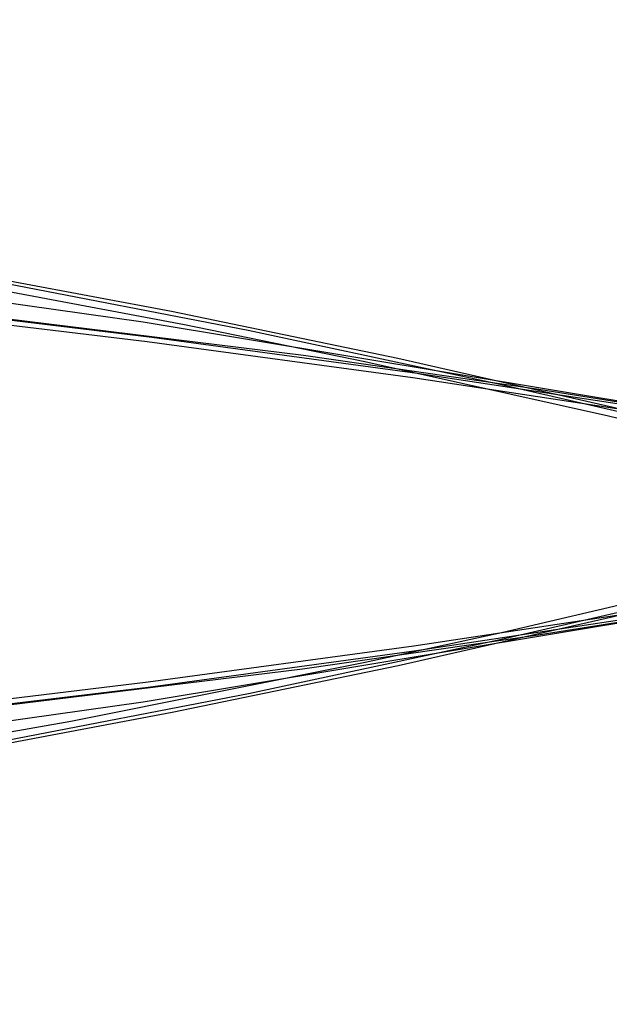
# Model space of a CAD drawing. Header units: millimetres. Extents: x -31.4 to 31.4, y -14.5 to -7.3.
# Tile 7 of 8: x 22.7 to 27.1, y -14.5 to -7.3. Entities that reach past the tile are written whole.
import ezdxf

# ---------------------------------------------------------------- set-up
doc = ezdxf.new("R2010")
doc.units = ezdxf.units.MM
doc.header["$MEASUREMENT"] = 0
doc.layers.add('Predefinito', color=5, linetype='Continuous')

msp = doc.modelspace()

# ---------------------------------------------------------------- linework, layer by layer
at = {"layer": 'Predefinito', "color": 9}
for points in [[(31.1314, -10.8848), (27.4005, -10.1696), (23.6429, -9.544), (19.7405, -8.9937), (15.8175, -8.5416), (11.8778, -8.1888), (7.9255, -7.9362), (3.9649, -7.7844), (0, -7.7337), (-3.9649, -7.7844), (-7.9255, -7.9362), (-11.8778, -8.1888), (-15.8175, -8.5416), (-19.7405, -8.9937), (-23.6429, -9.544), (-27.4005, -10.1696), (-31.1314, -10.8848)], [(-31.1314, -10.9827), (-27.4005, -11.6978), (-23.6429, -12.3235), (-19.7405, -12.8738), (-15.8175, -13.3259), (-11.8778, -13.6786), (-7.9255, -13.9312), (-3.9649, -14.0831), (0, -14.1337), (3.9649, -14.0831), (7.9255, -13.9312), (11.8778, -13.6786), (15.8175, -13.3259), (19.7405, -12.8738), (23.6429, -12.3235), (27.4005, -11.6978), (31.1314, -10.9827)]]:
    msp.add_lwpolyline(points, dxfattribs=at)
at = {"layer": 'Predefinito', "color": 9, "extrusion": (0.00777, 0.998627, -0.051808)}
msp.add_lwpolyline([(-24.1128, 1.3215), (-22.9714, 8.9217)], dxfattribs=at)
at = {"layer": 'Predefinito', "color": 9, "extrusion": (0.968226, -0.197741, 0.153089)}
msp.add_lwpolyline([(-4.5741, 5.6101), (-4.5729, 5.6108), (-4.5717, 5.6115), (-4.5704, 5.6122), (-4.5691, 5.6128), (-4.5678, 5.6134), (-4.5664, 5.614), (-4.565, 5.6145), (-4.5635, 5.615), (-4.5621, 5.6154), (-4.5605, 5.6159), (-4.559, 5.6162), (-4.5574, 5.6166), (-4.5558, 5.6168), (-4.5542, 5.6171), (-4.5525, 5.6172), (-4.5508, 5.6174), (-4.5491, 5.6174), (-4.5474, 5.6174), (-4.5457, 5.6174), (-4.5448, 5.6173), (-4.544, 5.6173), (-4.5431, 5.6172), (-4.5422, 5.6171), (-4.5413, 5.617), (-4.5404, 5.6169), (-4.5396, 5.6167), (-4.5387, 5.6166), (-4.5378, 5.6164), (-4.5369, 5.6162), (-4.5361, 5.616), (-4.5352, 5.6158), (-4.5343, 5.6155), (-4.5334, 5.6153), (-4.5326, 5.615), (-4.5317, 5.6147), (-4.5308, 5.6144), (-4.53, 5.6141), (-4.5291, 5.6137), (-4.5283, 5.6134), (-4.5275, 5.613), (-4.5266, 5.6126), (-4.5258, 5.6122), (-4.525, 5.6118), (-4.5242, 5.6114), (-4.5234, 5.6109), (-4.5226, 5.6105), (-4.5218, 5.61), (-4.521, 5.6095), (-4.5202, 5.609), (-4.5195, 5.6085), (-4.5187, 5.6079), (-4.518, 5.6074), (-4.5173, 5.6068), (-4.5166, 5.6063), (-4.5159, 5.6057), (-4.5152, 5.6051), (-4.5145, 5.6045), (-4.5138, 5.6039), (-4.5132, 5.6032), (-4.5125, 5.6026), (-4.5119, 5.602), (-4.5113, 5.6013), (-4.5107, 5.6006), (-4.5101, 5.6), (-4.5095, 5.5993), (-4.509, 5.5986), (-4.5084, 5.5979), (-4.5079, 5.5972), (-4.5074, 5.5965), (-4.5069, 5.5958), (-4.5064, 5.595), (-4.5054, 5.5936), (-4.5046, 5.5921), (-4.5038, 5.5906), (-4.503, 5.5891), (-4.5023, 5.5876), (-4.5017, 5.5861), (-4.5011, 5.5846), (-4.5006, 5.583), (-4.5001, 5.5815), (-4.4997, 5.58), (-4.4993, 5.5785), (-4.499, 5.577), (-4.4987, 5.5755), (-4.4985, 5.574), (-4.4983, 5.5726), (-4.4982, 5.5712), (-4.4981, 5.5697), (-4.4981, 5.5683), (-4.4981, 5.567)], dxfattribs=at)
at = {"layer": 'Predefinito', "color": 9, "extrusion": (0.981509, -0.125798, 0.144271)}
msp.add_lwpolyline([(-6.5979, -1.8692), (-6.5968, -1.8692), (-6.5958, -1.8691), (-6.5947, -1.8691), (-6.5936, -1.869), (-6.5924, -1.8688), (-6.5913, -1.8687), (-6.5902, -1.8685), (-6.5891, -1.8683), (-6.588, -1.868), (-6.5869, -1.8678), (-6.5857, -1.8675), (-6.5846, -1.8672), (-6.5835, -1.8668), (-6.5824, -1.8664), (-6.5812, -1.866), (-6.5801, -1.8656), (-6.579, -1.8651), (-6.5779, -1.8646), (-6.5768, -1.8641), (-6.5757, -1.8636), (-6.5747, -1.863), (-6.5736, -1.8624), (-6.5725, -1.8618), (-6.5715, -1.8611), (-6.5705, -1.8604), (-6.5695, -1.8597), (-6.5685, -1.859), (-6.5675, -1.8582), (-6.5665, -1.8574), (-6.5656, -1.8566), (-6.5647, -1.8557), (-6.5638, -1.8549), (-6.5629, -1.854), (-6.5621, -1.8531), (-6.5612, -1.8522), (-6.5604, -1.8512), (-6.5596, -1.8503), (-6.5589, -1.8493), (-6.5581, -1.8483), (-6.5574, -1.8473), (-6.5568, -1.8462), (-6.5561, -1.8452), (-6.5555, -1.8441), (-6.5549, -1.8431), (-6.5543, -1.842), (-6.5538, -1.8409), (-6.5533, -1.8398), (-6.5528, -1.8387), (-6.5523, -1.8376), (-6.5519, -1.8365), (-6.5515, -1.8354), (-6.5512, -1.8343), (-6.5508, -1.8332), (-6.5505, -1.832), (-6.5502, -1.8309), (-6.55, -1.8298), (-6.5497, -1.8287), (-6.5495, -1.8276), (-6.5494, -1.8265), (-6.5492, -1.8254), (-6.5491, -1.8243), (-6.549, -1.8232), (-6.5489, -1.8221), (-6.5489, -1.821)], dxfattribs=at)
at = {"layer": 'Predefinito', "color": 9, "extrusion": (0.960665, -0.217999, 0.172045)}
msp.add_lwpolyline([(-3.9885, 5.0567), (-3.9873, 5.0573), (-3.9861, 5.0578), (-3.9848, 5.0584), (-3.9835, 5.0589), (-3.9822, 5.0593), (-3.9808, 5.0598), (-3.9794, 5.0602), (-3.978, 5.0606), (-3.9765, 5.0609), (-3.9751, 5.0612), (-3.9735, 5.0615), (-3.972, 5.0617), (-3.9705, 5.0618), (-3.9689, 5.062), (-3.9673, 5.062), (-3.9657, 5.062), (-3.9641, 5.062), (-3.9625, 5.0619), (-3.9608, 5.0618), (-3.9592, 5.0616), (-3.9575, 5.0613), (-3.9559, 5.061), (-3.9542, 5.0607), (-3.9526, 5.0602), (-3.9509, 5.0598), (-3.9493, 5.0592), (-3.9477, 5.0586), (-3.9461, 5.058), (-3.9445, 5.0572), (-3.943, 5.0565), (-3.9414, 5.0556), (-3.9399, 5.0548), (-3.9385, 5.0538), (-3.937, 5.0529), (-3.9356, 5.0518), (-3.9343, 5.0508), (-3.933, 5.0497), (-3.9317, 5.0485), (-3.9305, 5.0473), (-3.9293, 5.0461), (-3.9281, 5.0448), (-3.9271, 5.0435), (-3.926, 5.0422), (-3.925, 5.0408), (-3.9241, 5.0395), (-3.9232, 5.0381), (-3.9224, 5.0367), (-3.9216, 5.0352), (-3.9209, 5.0338), (-3.9202, 5.0324), (-3.9196, 5.0309), (-3.919, 5.0295), (-3.9185, 5.028), (-3.9181, 5.0266), (-3.9177, 5.0251), (-3.9173, 5.0237), (-3.917, 5.0222), (-3.9167, 5.0208), (-3.9165, 5.0194), (-3.9163, 5.018), (-3.9161, 5.0166), (-3.916, 5.0152), (-3.9159, 5.0139), (-3.9159, 5.0125)], dxfattribs=at)
at = {"layer": 'Predefinito', "color": 9, "extrusion": (0, 1, 0)}
for points in [[(31.4035, 3.0395), (26.2198, 2.1084), (21.0088, 1.3453), (15.7758, 0.751), (10.5264, 0.326), (5.2659, 0.0708), (0, -0.0142), (-5.2659, 0.0708), (-10.5264, 0.326), (-15.7758, 0.751), (-21.0088, 1.3453), (-26.2198, 2.1084), (-31.4035, 3.0395)], [(29.8301, 10.789), (26.4017, 9.837), (22.943, 9.0016), (19.458, 8.2837), (15.9507, 7.6842), (12.4251, 7.2038), (8.8852, 6.843), (5.3352, 6.6022), (1.7791, 6.4818), (-1.7791, 6.4818), (-5.3352, 6.6022), (-8.8852, 6.843), (-12.4251, 7.2038), (-15.9507, 7.6842), (-19.458, 8.2837), (-22.943, 9.0016), (-26.4017, 9.837), (-29.8301, 10.789)]]:
    msp.add_lwpolyline(points, dxfattribs=at)
at = {"layer": 'Predefinito', "color": 9, "extrusion": (0.960671, 0.217984, 0.172028)}
msp.add_lwpolyline([(-17.3364, 5.8896), (-17.3376, 5.8902), (-17.3389, 5.8907), (-17.3401, 5.8913), (-17.3414, 5.8918), (-17.3427, 5.8923), (-17.3441, 5.8927), (-17.3455, 5.8931), (-17.3469, 5.8935), (-17.3484, 5.8938), (-17.3499, 5.8941), (-17.3514, 5.8944), (-17.3529, 5.8946), (-17.3544, 5.8948), (-17.356, 5.8949), (-17.3576, 5.895), (-17.3592, 5.895), (-17.3608, 5.8949), (-17.3624, 5.8949), (-17.3641, 5.8947), (-17.3657, 5.8945), (-17.3674, 5.8943), (-17.369, 5.894), (-17.3707, 5.8936), (-17.3723, 5.8932), (-17.374, 5.8927), (-17.3756, 5.8921), (-17.3772, 5.8915), (-17.3788, 5.8909), (-17.3804, 5.8902), (-17.3819, 5.8894), (-17.3835, 5.8886), (-17.385, 5.8877), (-17.3864, 5.8868), (-17.3879, 5.8858), (-17.3893, 5.8848), (-17.3906, 5.8837), (-17.3919, 5.8826), (-17.3932, 5.8814), (-17.3945, 5.8802), (-17.3956, 5.879), (-17.3968, 5.8777), (-17.3979, 5.8764), (-17.3989, 5.8751), (-17.3999, 5.8738), (-17.4008, 5.8724), (-17.4017, 5.871), (-17.4025, 5.8696), (-17.4033, 5.8682), (-17.404, 5.8667), (-17.4047, 5.8653), (-17.4053, 5.8638), (-17.4059, 5.8624), (-17.4064, 5.8609), (-17.4068, 5.8595), (-17.4073, 5.858), (-17.4076, 5.8566), (-17.4079, 5.8552), (-17.4082, 5.8537), (-17.4085, 5.8523), (-17.4086, 5.8509), (-17.4088, 5.8495), (-17.4089, 5.8482), (-17.409, 5.8468), (-17.409, 5.8455)], dxfattribs=at)
at = {"layer": 'Predefinito', "color": 9, "extrusion": (-0.00777, 0.998627, 0.051808)}
msp.add_lwpolyline([(-23.9427, 2.4544), (-22.8012, 10.0545)], dxfattribs=at)
at = {"layer": 'Predefinito', "color": 9, "extrusion": (0.981559, 0.125598, 0.144109)}
msp.add_lwpolyline([(-15.0876, -1.465), (-15.0886, -1.465), (-15.0897, -1.4649), (-15.0908, -1.4648), (-15.0919, -1.4647), (-15.093, -1.4646), (-15.0941, -1.4645), (-15.0953, -1.4643), (-15.0964, -1.4641), (-15.0975, -1.4638), (-15.0986, -1.4636), (-15.0998, -1.4633), (-15.1009, -1.463), (-15.102, -1.4626), (-15.1031, -1.4622), (-15.1042, -1.4618), (-15.1054, -1.4614), (-15.1065, -1.4609), (-15.1076, -1.4604), (-15.1087, -1.4599), (-15.1097, -1.4594), (-15.1108, -1.4588), (-15.1119, -1.4582), (-15.1129, -1.4576), (-15.114, -1.4569), (-15.115, -1.4562), (-15.116, -1.4555), (-15.117, -1.4548), (-15.118, -1.454), (-15.1189, -1.4532), (-15.1199, -1.4524), (-15.1208, -1.4515), (-15.1217, -1.4507), (-15.1226, -1.4498), (-15.1234, -1.4489), (-15.1243, -1.448), (-15.1251, -1.447), (-15.1258, -1.4461), (-15.1266, -1.4451), (-15.1273, -1.4441), (-15.128, -1.4431), (-15.1287, -1.442), (-15.1294, -1.441), (-15.13, -1.4399), (-15.1306, -1.4389), (-15.1312, -1.4378), (-15.1317, -1.4367), (-15.1322, -1.4356), (-15.1327, -1.4345), (-15.1331, -1.4334), (-15.1336, -1.4323), (-15.134, -1.4312), (-15.1343, -1.4301), (-15.1347, -1.429), (-15.135, -1.4278), (-15.1353, -1.4267), (-15.1355, -1.4256), (-15.1357, -1.4245), (-15.1359, -1.4234), (-15.1361, -1.4223), (-15.1363, -1.4212), (-15.1364, -1.4201), (-15.1365, -1.419), (-15.1366, -1.4179), (-15.1366, -1.4168)], dxfattribs=at)
at = {"layer": 'Predefinito', "color": 9, "extrusion": (0.968224, 0.197748, 0.153094)}
msp.add_lwpolyline([(-16.8513, 6.2799), (-16.8525, 6.2806), (-16.8537, 6.2813), (-16.855, 6.2819), (-16.8563, 6.2826), (-16.8576, 6.2832), (-16.859, 6.2837), (-16.8604, 6.2843), (-16.8618, 6.2847), (-16.8633, 6.2852), (-16.8648, 6.2856), (-16.8664, 6.286), (-16.8679, 6.2863), (-16.8695, 6.2866), (-16.8712, 6.2868), (-16.8728, 6.287), (-16.8745, 6.2871), (-16.8762, 6.2872), (-16.8779, 6.2872), (-16.8797, 6.2871), (-16.8805, 6.2871), (-16.8814, 6.287), (-16.8823, 6.287), (-16.8832, 6.2869), (-16.884, 6.2867), (-16.8849, 6.2866), (-16.8858, 6.2865), (-16.8867, 6.2863), (-16.8875, 6.2861), (-16.8884, 6.2859), (-16.8893, 6.2857), (-16.8902, 6.2855), (-16.8911, 6.2853), (-16.8919, 6.285), (-16.8928, 6.2847), (-16.8937, 6.2845), (-16.8945, 6.2841), (-16.8954, 6.2838), (-16.8962, 6.2835), (-16.8971, 6.2831), (-16.8979, 6.2828), (-16.8987, 6.2824), (-16.8996, 6.282), (-16.9004, 6.2816), (-16.9012, 6.2811), (-16.902, 6.2807), (-16.9028, 6.2802), (-16.9036, 6.2797), (-16.9044, 6.2792), (-16.9051, 6.2787), (-16.9059, 6.2782), (-16.9066, 6.2777), (-16.9074, 6.2772), (-16.9081, 6.2766), (-16.9088, 6.276), (-16.9095, 6.2754), (-16.9102, 6.2749), (-16.9109, 6.2742), (-16.9115, 6.2736), (-16.9122, 6.273), (-16.9128, 6.2724), (-16.9135, 6.2717), (-16.9141, 6.2711), (-16.9147, 6.2704), (-16.9153, 6.2697), (-16.9158, 6.269), (-16.9164, 6.2684), (-16.9169, 6.2677), (-16.9175, 6.267), (-16.918, 6.2662), (-16.9185, 6.2655), (-16.919, 6.2648), (-16.9199, 6.2633), (-16.9208, 6.2619), (-16.9216, 6.2604), (-16.9224, 6.2589), (-16.9231, 6.2574), (-16.9237, 6.2558), (-16.9243, 6.2543), (-16.9248, 6.2528), (-16.9253, 6.2513), (-16.9257, 6.2498), (-16.9261, 6.2483), (-16.9264, 6.2468), (-16.9266, 6.2453), (-16.9269, 6.2438), (-16.927, 6.2424), (-16.9272, 6.2409), (-16.9272, 6.2395), (-16.9273, 6.2381), (-16.9273, 6.2367)], dxfattribs=at)
at = {"layer": 'Predefinito', "color": 9}
for points in [[(-0.0028, -7.3302, 7.713), (2.1879, -7.3463, 7.7292), (4.3674, -7.3945, 7.7775), (6.5212, -7.4743, 7.8564), (8.6397, -7.5848, 7.9637), (10.7099, -7.7247, 8.0964), (12.7371, -7.8935, 8.2523), (14.7146, -8.0902, 8.4283), (16.6426, -8.3139, 8.6224), (18.522, -8.5642, 8.8325), (20.3525, -8.8402, 9.0574), (22.1302, -9.1407, 9.2959), (23.8512, -9.464, 9.5481), (25.5063, -9.8071, 9.8149), (27.0819, -10.1656, 10.0993), (27.832, -10.3481, 10.2496), (28.5496, -10.5306, 10.4063), (29.2281, -10.7108, 10.5705), (29.5495, -10.7991, 10.6559), (29.8572, -10.8855, 10.7437)], [(-0.0119, -7.4121, 7.7573), (2.6874, -7.4364, 7.7817), (5.379, -7.5099, 7.855), (8.0551, -7.6331, 7.9754), (10.6948, -7.8056, 8.1394), (13.2248, -8.021, 8.3375), (15.5823, -8.2686, 8.557), (17.6785, -8.5293, 8.7798), (19.4524, -8.7814, 8.9886), (22.1161, -9.2179, 9.3389), (23.9463, -9.5609, 9.6086), (25.2665, -9.8317, 9.8213), (27.047, -10.2296, 10.1412), (28.1967, -10.5077, 10.3778), (28.6312, -10.6173, 10.4762), (29.3169, -10.7958, 10.646), (29.8301, -10.9337, 10.789)], [(-0.0095, -7.356, 7.7631), (1.8873, -7.368, 7.7752), (3.7833, -7.4043, 7.8115), (5.6785, -7.4652, 7.8718), (7.5729, -7.5512, 7.9559), (9.4649, -7.663, 8.063), (11.3522, -7.8011, 8.1925), (13.2345, -7.9665, 8.3435), (15.1122, -8.1603, 8.5154), (16.9846, -8.3837, 8.7074), (18.8523, -8.6383, 8.9194), (20.7145, -8.9254, 9.1515), (22.569, -9.2464, 9.4045), (24.4128, -9.6026, 9.6809), (26.2444, -9.9956, 9.9875), (27.1547, -10.2066, 10.1563), (28.0598, -10.4275, 10.3394), (28.957, -10.6583, 10.5427), (29.4018, -10.7774, 10.6549), (29.8434, -10.8992, 10.7773)], [(31.4033, -10.8847, 3.0904), (29.8296, -10.5846, 2.7887), (28.2093, -10.3019, 2.4948), (26.5387, -10.0363, 2.2096), (24.8166, -9.788, 1.9342), (21.2094, -9.3442, 1.4185), (17.3746, -8.9724, 0.9604), (13.3058, -8.6758, 0.5748), (9.0223, -8.4588, 0.28), (4.564, -8.3259, 0.0937), (0.0063, -8.2809, 0.0296), (-4.5519, -8.3256, 0.0933), (-9.0109, -8.4583, 0.2794), (-13.2987, -8.6754, 0.5742), (-17.3715, -8.9722, 0.96), (-21.2037, -9.3436, 1.4178), (-24.8086, -9.7869, 1.933), (-26.5329, -10.0354, 2.2086), (-28.2055, -10.3013, 2.4942), (-29.8278, -10.5843, 2.7884), (-31.4033, -10.8847, 3.0904)], [(31.4073, -10.899, 3.0551), (29.4978, -10.5386, 2.6917), (27.5776, -10.2129, 2.3499), (25.6472, -9.9194, 2.0302), (23.7067, -9.6559, 1.7328), (21.7566, -9.4206, 1.4579), (19.7971, -9.2116, 1.2059), (15.8563, -8.8666, 0.7719), (11.9023, -8.6107, 0.4337), (7.937, -8.4344, 0.1918), (3.9616, -8.3312, 0.0465), (-0.0104, -8.2974, -0.0017), (-3.9751, -8.3315, 0.0468), (-7.9325, -8.4342, 0.1916), (-11.8825, -8.6096, 0.4323), (-15.8248, -8.8642, 0.7689), (-19.7591, -9.2078, 1.2012), (-21.723, -9.4168, 1.4534), (-23.6795, -9.6525, 1.7288), (-25.6266, -9.9164, 2.0269), (-27.5638, -10.2107, 2.3476), (-29.4908, -10.5374, 2.6904), (-31.4073, -10.899, 3.0551)], [(-31.4035, -10.9337, 3.0395), (-29.4881, -10.5721, 2.6753), (-27.56, -10.2449, 2.3326), (-25.6228, -9.9505, 2.0122), (-23.6802, -9.6869, 1.715), (-21.729, -9.4517, 1.4406), (-19.7716, -9.243, 1.1893), (-15.8415, -8.8991, 0.7574), (-11.8948, -8.6437, 0.4203), (-7.9367, -8.4676, 0.1791), (-3.9705, -8.3645, 0.0341), (-0.0009, -8.3306, -0.0142), (3.966, -8.3644, 0.034), (7.9293, -8.4674, 0.1787), (11.8898, -8.6434, 0.42), (15.8388, -8.8989, 0.7571), (19.7667, -9.2425, 1.1887), (21.7229, -9.451, 1.4397), (23.673, -9.686, 1.714), (25.6174, -9.9497, 2.0114), (27.5564, -10.2444, 2.3319), (29.4863, -10.5717, 2.6749), (31.4035, -10.9337, 3.0395)], [(31.4035, -10.9337, 3.0395), (29.4881, -11.2954, 2.6753), (27.56, -11.6225, 2.3326), (25.6228, -11.917, 2.0122), (23.6802, -12.1805, 1.715), (21.729, -12.4158, 1.4406), (19.7716, -12.6244, 1.1893), (15.8415, -12.9683, 0.7574), (11.8948, -13.2238, 0.4203), (7.9367, -13.3998, 0.1791), (3.9705, -13.5029, 0.0341), (0.0009, -13.5369, -0.0142), (-3.966, -13.503, 0.034), (-7.9293, -13.4001, 0.1787), (-11.8898, -13.224, 0.42), (-15.8388, -12.9685, 0.7571), (-19.7667, -12.6249, 1.1887), (-21.7229, -12.4165, 1.4397), (-23.673, -12.1814, 1.714), (-25.6174, -11.9177, 2.0114), (-27.5564, -11.6231, 2.3319), (-29.4863, -11.2957, 2.6749), (-31.4035, -10.9337, 3.0395)], [(29.8301, -10.9337, 10.789), (29.3172, -11.0716, 10.6461), (28.632, -11.2499, 10.4764), (27.6785, -11.4873, 10.2674), (26.2661, -11.8172, 9.9953), (25.2685, -12.0354, 9.8216), (23.1161, -12.4666, 9.483), (20.9235, -12.8539, 9.1764), (19.4637, -13.0844, 8.99), (16.6867, -13.4664, 8.6711), (14.4513, -13.7235, 8.4476), (13.2514, -13.844, 8.3398), (10.7269, -14.0595, 8.1417), (8.0984, -14.232, 7.9777), (5.4262, -14.3558, 7.8567), (2.732, -14.4302, 7.7825), (0.0119, -14.4554, 7.7573), (-2.6874, -14.431, 7.7817)], [(-31.4073, -10.9684, 3.0551), (-29.4978, -11.3288, 2.6917), (-27.5776, -11.6546, 2.3499), (-25.6472, -11.9481, 2.0302), (-23.7067, -12.2115, 1.7328), (-21.7566, -12.4469, 1.4579), (-19.7971, -12.6559, 1.2059), (-15.8563, -13.0009, 0.7719), (-11.9023, -13.2568, 0.4337), (-7.937, -13.4331, 0.1918), (-3.9616, -13.5362, 0.0465), (0.0104, -13.57, -0.0017), (3.9751, -13.536, 0.0468), (7.9325, -13.4332, 0.1916), (11.8825, -13.2579, 0.4323), (15.8248, -13.0033, 0.7689), (19.7591, -12.6597, 1.2012), (21.723, -12.4507, 1.4534), (23.6795, -12.215, 1.7288), (25.6266, -11.9511, 2.0269), (27.5638, -11.6568, 2.3476), (29.4908, -11.3301, 2.6904), (31.4073, -10.9684, 3.0551)], [(-31.4033, -10.9828, 3.0904), (-29.8296, -11.2828, 2.7887), (-28.2093, -11.5656, 2.4948), (-26.5387, -11.8312, 2.2096), (-24.8166, -12.0794, 1.9342), (-21.2094, -12.5233, 1.4185), (-17.3746, -12.895, 0.9604), (-13.3058, -13.1917, 0.5748), (-9.0223, -13.4087, 0.28), (-4.564, -13.5416, 0.0937), (-0.0063, -13.5865, 0.0296), (4.5519, -13.5418, 0.0933), (9.0109, -13.4091, 0.2794), (13.2987, -13.1921, 0.5742), (17.3715, -12.8953, 0.96), (21.2037, -12.5239, 1.4178), (24.8086, -12.0805, 1.933), (26.5329, -11.832, 2.2086), (28.2055, -11.5662, 2.4942), (29.8278, -11.2832, 2.7884), (31.4033, -10.9828, 3.0904)], [(29.8572, -10.982, 10.7437), (29.5498, -11.0683, 10.656), (29.2286, -11.1565, 10.5707), (28.5507, -11.3366, 10.4065), (27.8337, -11.5189, 10.2499), (27.0842, -11.7013, 10.0997), (25.5099, -12.0596, 9.8155), (23.8562, -12.4025, 9.5489), (22.136, -12.7257, 9.2967), (20.359, -13.0262, 9.0582), (18.5294, -13.3023, 8.8334), (16.6508, -13.5525, 8.6232), (14.7197, -13.7767, 8.4288), (12.7389, -13.9737, 8.2524), (10.7082, -14.1429, 8.0963), (8.6344, -14.2829, 7.9634), (6.5185, -14.3933, 7.8563), (4.3674, -14.4729, 7.7775), (2.1907, -14.5211, 7.7292), (0.0028, -14.5373, 7.713), (-2.1879, -14.5212, 7.7292)], [(29.8434, -10.9682, 10.7773), (29.4016, -11.0901, 10.6548), (28.9557, -11.2096, 10.5423), (28.0568, -11.4407, 10.3388), (27.1522, -11.6614, 10.1558), (26.2431, -11.8721, 9.9873), (24.4135, -12.2648, 9.681), (22.5711, -12.6206, 9.4048), (20.7177, -12.9415, 9.1519), (18.8548, -13.2288, 8.9197), (16.987, -13.4834, 8.7077), (15.1156, -13.7068, 8.5157), (13.2399, -13.9005, 8.344), (11.3606, -14.0657, 8.1931), (9.4773, -14.2037, 8.0638), (7.5903, -14.3153, 7.9568), (5.6995, -14.4014, 7.8726), (3.8049, -14.4626, 7.812), (1.9071, -14.4992, 7.7754), (0.0095, -14.5115, 7.7631), (-1.8873, -14.4995, 7.7752)]]:
    msp.add_polyline3d(points, dxfattribs=at)

doc.saveas('drawing.dxf')
